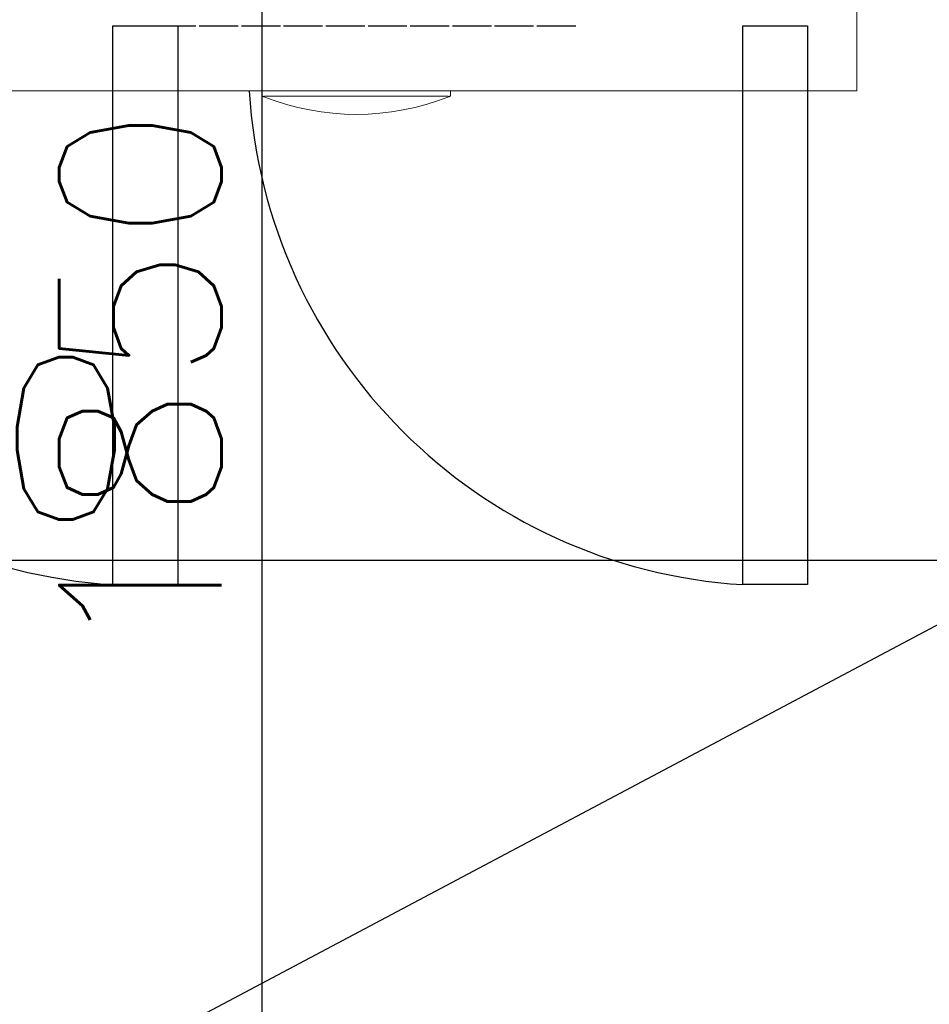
# Model space of a CAD drawing. Header units: millimetres. Extents: x -380244 to 257841, y -4400 to 11650.
# Tile 131 of 140: x 10125 to 10826, y 3827 to 4585. Entities that reach past the tile are written whole.
import ezdxf
from ezdxf import colors
from ezdxf.entities.mleader import LeaderData, LeaderLine
from ezdxf.math import Vec2, Vec3

# ---------------------------------------------------------------- set-up
doc = ezdxf.new("R2010")
doc.units = ezdxf.units.MM
for name, color, linetype in [('Door', 1, 'Continuous'), ('Equip2D', 250, 'Continuous'), ('Equip3D', 7, 'Continuous'), ('EquipAnnot', 5, 'Continuous'), ('Привязки Вент', 102, 'Continuous'), ('Привязки Электр', 1, 'Continuous'), ('Привязки Электр2', 1, 'Continuous'), ('Трапы', 54, 'Continuous')]:
    doc.layers.add(name, color=color, linetype=linetype)
doc.styles.add('GOST прямой', font='isocpeur.ttf', dxfattribs={"height": 2.5})
doc.styles.add('Выноски', font='isocpeur.ttf', dxfattribs={"height": 2.5})
doc.styles.add('Размеры', font='txt.shx', dxfattribs={"height": 2.5})
doc.dimstyles.new('Main', dxfattribs={"dimscale": 0, "dimtxt": 2.5, "dimasz": 1, "dimexe": 1.25, "dimexo": 0.625, "dimtad": 1, "dimdec": 1, "dimrnd": 0.5, "dimtxsty": 'Размеры', "dimblk": 'OBLIQUE', "dimcen": 2.5, "dimadec": 0, "dimazin": 0, "dimtfac": 1, "dimtdec": 1, "dimtmove": 1, "dimatfit": 2, "dimfxl": 1, "dimarcsym": 0})

# ---------------------------------------------------------------- blocks, each defined once
blk = doc.blocks.new('A$C437f1ad6')
at = {"color": 0, "linetype": 'Continuous', "lineweight": 0}
for p, q in [((1970, -700), (1970, -620)), ((1970, -700), (0, -700)), ((1512, -700), (1512, -704)), ((1515, -704), (1654, -704)), ((1657, -700), (1657, -704))]:
    blk.add_line(p, q, dxfattribs=at)
blk.add_arc((1584.5, -524.2), 193.87, 248.45662, 291.54338, dxfattribs=at)
for centre, start_param, end_param in [((1515, -707.01), 0, 0.598004), ((1654, -707.01), -0.598004, 0)]:
    blk.add_ellipse(centre, major_axis=(0, 3.01), ratio=0.995261, start_param=start_param, end_param=end_param, dxfattribs=at)
for points, knots in [([(1513.31, -704.52), (1513.14, -704.46), (1512.99, -704.39), (1512.6, -704.24), (1512.37, -704.15), (1512.07, -704.03), (1512, -704), (1512, -704)], [-0.2868235, -0.2868235, -0.2868235, -0.2868235, -0.2253184, -0.2253184, -0.1126592, -0.1126592, 0, 0, 0, 0]), ([(1657, -704), (1657, -704), (1656.93, -704.03), (1656.63, -704.15), (1656.4, -704.24), (1656.01, -704.39), (1655.86, -704.46), (1655.69, -704.52)], [0, 0, 0, 0, 0.1126592, 0.1126592, 0.2253184, 0.2253184, 0.2868235, 0.2868235, 0.2868235, 0.2868235])]:
    blk.add_open_spline(points, degree=3, knots=knots, dxfattribs=at)
blk = doc.blocks.new('ec_145597')
at = {"layer": 'Door'}
for points in [[(1447, -650), (1447, -1080), (1397, -1080), (1397, -650)], [(1932, -650), (1932, -1080), (1882, -1080), (1882, -650)]]:
    blk.add_lwpolyline(points, close=True, dxfattribs=at)
for centre in [(1422, -675), (1907, -675)]:
    blk.add_arc(centre, 405.77, 183.53229, 266.46771, dxfattribs=at)
at = {"layer": 'Equip3D'}
for p, q in [((1398.5, -650, 165.06), (1428.5, -650, 165.06)), ((1398.5, -650, 158.58), (1428.5, -650, 158.58)), ((1398.5, -650, 152.1), (1428.5, -650, 152.1)), ((1398.5, -650, 145.54), (1428.5, -650, 145.54)), ((1398.5, -650, 139.06), (1428.5, -650, 139.06)), ((1398.5, -650, 100.06), (1428.5, -650, 100.06)), ((1398.5, -650, 93.58), (1428.5, -650, 93.58)), ((1398.5, -650, 87.1), (1428.5, -650, 87.1)), ((1398.5, -650, 80.54), (1428.5, -650, 80.54)), ((1398.5, -650, 74.06), (1428.5, -650, 74.06)), ((1400.5, -650, 199.56), (1400.5, -650, 169.56)), ((1400.5, -650, 134.56), (1400.5, -650, 104.56)), ((1406.98, -650, 199.56), (1406.98, -650, 169.56)), ((1406.98, -650, 134.56), (1406.98, -650, 104.56)), ((1413.54, -650, 199.56), (1413.54, -650, 169.56)), ((1413.54, -650, 134.56), (1413.54, -650, 104.56)), ((1420.02, -650, 199.56), (1420.02, -650, 169.56)), ((1420.02, -650, 134.56), (1420.02, -650, 104.56)), ((1426.5, -650, 199.56), (1426.5, -650, 169.56)), ((1426.5, -650, 134.56), (1426.5, -650, 104.56)), ((1431, -650, 197.56), (1461, -650, 197.56)), ((1431, -650, 191.08), (1461, -650, 191.08)), ((1431, -650, 184.6), (1461, -650, 184.6)), ((1431, -650, 178.04), (1461, -650, 178.04)), ((1431, -650, 171.56), (1461, -650, 171.56)), ((1431, -650, 132.56), (1461, -650, 132.56)), ((1431, -650, 126.08), (1461, -650, 126.08)), ((1431, -650, 119.6), (1461, -650, 119.6)), ((1431, -650, 113.04), (1461, -650, 113.04)), ((1431, -650, 106.56), (1461, -650, 106.56)), ((1433, -650, 167.06), (1433, -650, 137.06)), ((1433, -650, 102.06), (1433, -650, 72.06)), ((1439.48, -650, 167.06), (1439.48, -650, 137.06)), ((1439.48, -650, 102.06), (1439.48, -650, 72.06)), ((1446.04, -650, 167.06), (1446.04, -650, 137.06)), ((1446.04, -650, 102.06), (1446.04, -650, 72.06)), ((1452.52, -650, 167.06), (1452.52, -650, 137.06)), ((1452.52, -650, 102.06), (1452.52, -650, 72.06)), ((1459, -650, 167.06), (1459, -650, 137.06)), ((1459, -650, 102.06), (1459, -650, 72.06)), ((1463.5, -650, 165.06), (1493.5, -650, 165.06)), ((1463.5, -650, 158.58), (1493.5, -650, 158.58)), ((1463.5, -650, 152.1), (1493.5, -650, 152.1)), ((1463.5, -650, 145.54), (1493.5, -650, 145.54)), ((1463.5, -650, 139.06), (1493.5, -650, 139.06)), ((1463.5, -650, 100.06), (1493.5, -650, 100.06)), ((1463.5, -650, 93.58), (1493.5, -650, 93.58)), ((1463.5, -650, 87.1), (1493.5, -650, 87.1)), ((1463.5, -650, 80.54), (1493.5, -650, 80.54)), ((1463.5, -650, 74.06), (1493.5, -650, 74.06)), ((1465.5, -650, 199.56), (1465.5, -650, 169.56)), ((1465.5, -650, 134.56), (1465.5, -650, 104.56)), ((1471.98, -650, 199.56), (1471.98, -650, 169.56)), ((1471.98, -650, 134.56), (1471.98, -650, 104.56)), ((1478.54, -650, 199.56), (1478.54, -650, 169.56)), ((1478.54, -650, 134.56), (1478.54, -650, 104.56)), ((1485.02, -650, 199.56), (1485.02, -650, 169.56)), ((1485.02, -650, 134.56), (1485.02, -650, 104.56)), ((1491.5, -650, 199.56), (1491.5, -650, 169.56)), ((1491.5, -650, 134.56), (1491.5, -650, 104.56)), ((1496, -650, 197.56), (1526, -650, 197.56)), ((1496, -650, 191.08), (1526, -650, 191.08)), ((1496, -650, 184.6), (1526, -650, 184.6)), ((1496, -650, 178.04), (1526, -650, 178.04)), ((1496, -650, 171.56), (1526, -650, 171.56)), ((1496, -650, 132.56), (1526, -650, 132.56)), ((1496, -650, 126.08), (1526, -650, 126.08)), ((1496, -650, 119.6), (1526, -650, 119.6)), ((1496, -650, 113.04), (1526, -650, 113.04)), ((1496, -650, 106.56), (1526, -650, 106.56)), ((1498, -650, 167.06), (1498, -650, 137.06)), ((1498, -650, 102.06), (1498, -650, 72.06)), ((1504.48, -650, 167.06), (1504.48, -650, 137.06)), ((1504.48, -650, 102.06), (1504.48, -650, 72.06)), ((1511.04, -650, 167.06), (1511.04, -650, 137.06)), ((1511.04, -650, 102.06), (1511.04, -650, 72.06)), ((1517.52, -650, 167.06), (1517.52, -650, 137.06)), ((1517.52, -650, 102.06), (1517.52, -650, 72.06)), ((1524, -650, 167.06), (1524, -650, 137.06)), ((1524, -650, 102.06), (1524, -650, 72.06)), ((1528.5, -650, 165.06), (1558.5, -650, 165.06)), ((1528.5, -650, 158.58), (1558.5, -650, 158.58)), ((1528.5, -650, 152.1), (1558.5, -650, 152.1)), ((1528.5, -650, 145.54), (1558.5, -650, 145.54)), ((1528.5, -650, 139.06), (1558.5, -650, 139.06)), ((1528.5, -650, 100.06), (1558.5, -650, 100.06)), ((1528.5, -650, 93.58), (1558.5, -650, 93.58)), ((1528.5, -650, 87.1), (1558.5, -650, 87.1)), ((1528.5, -650, 80.54), (1558.5, -650, 80.54)), ((1528.5, -650, 74.06), (1558.5, -650, 74.06)), ((1530.5, -650, 199.56), (1530.5, -650, 169.56)), ((1530.5, -650, 134.56), (1530.5, -650, 104.56)), ((1536.98, -650, 199.56), (1536.98, -650, 169.56)), ((1536.98, -650, 134.56), (1536.98, -650, 104.56)), ((1543.54, -650, 199.56), (1543.54, -650, 169.56)), ((1543.54, -650, 134.56), (1543.54, -650, 104.56)), ((1550.02, -650, 199.56), (1550.02, -650, 169.56)), ((1550.02, -650, 134.56), (1550.02, -650, 104.56)), ((1556.5, -650, 199.56), (1556.5, -650, 169.56)), ((1556.5, -650, 134.56), (1556.5, -650, 104.56)), ((1561, -650, 197.56), (1591, -650, 197.56)), ((1561, -650, 191.08), (1591, -650, 191.08)), ((1561, -650, 184.6), (1591, -650, 184.6)), ((1561, -650, 178.04), (1591, -650, 178.04)), ((1561, -650, 171.56), (1591, -650, 171.56)), ((1561, -650, 132.56), (1591, -650, 132.56)), ((1561, -650, 126.08), (1591, -650, 126.08)), ((1561, -650, 119.6), (1591, -650, 119.6)), ((1561, -650, 113.04), (1591, -650, 113.04)), ((1561, -650, 106.56), (1591, -650, 106.56)), ((1563, -650, 167.06), (1563, -650, 137.06)), ((1563, -650, 102.06), (1563, -650, 72.06)), ((1569.48, -650, 167.06), (1569.48, -650, 137.06)), ((1569.48, -650, 102.06), (1569.48, -650, 72.06)), ((1576.04, -650, 167.06), (1576.04, -650, 137.06)), ((1576.04, -650, 102.06), (1576.04, -650, 72.06)), ((1582.52, -650, 167.06), (1582.52, -650, 137.06)), ((1582.52, -650, 102.06), (1582.52, -650, 72.06)), ((1589, -650, 167.06), (1589, -650, 137.06)), ((1589, -650, 102.06), (1589, -650, 72.06)), ((1593.5, -650, 165.06), (1623.5, -650, 165.06)), ((1593.5, -650, 158.58), (1623.5, -650, 158.58)), ((1593.5, -650, 152.1), (1623.5, -650, 152.1)), ((1593.5, -650, 145.54), (1623.5, -650, 145.54)), ((1593.5, -650, 139.06), (1623.5, -650, 139.06)), ((1593.5, -650, 100.06), (1623.5, -650, 100.06)), ((1593.5, -650, 93.58), (1623.5, -650, 93.58)), ((1593.5, -650, 87.1), (1623.5, -650, 87.1)), ((1593.5, -650, 80.54), (1623.5, -650, 80.54)), ((1593.5, -650, 74.06), (1623.5, -650, 74.06)), ((1595.5, -650, 199.56), (1595.5, -650, 169.56)), ((1595.5, -650, 134.56), (1595.5, -650, 104.56)), ((1601.98, -650, 199.56), (1601.98, -650, 169.56)), ((1601.98, -650, 134.56), (1601.98, -650, 104.56)), ((1608.54, -650, 199.56), (1608.54, -650, 169.56)), ((1608.54, -650, 134.56), (1608.54, -650, 104.56)), ((1615.02, -650, 199.56), (1615.02, -650, 169.56)), ((1615.02, -650, 134.56), (1615.02, -650, 104.56)), ((1621.5, -650, 199.56), (1621.5, -650, 169.56)), ((1621.5, -650, 134.56), (1621.5, -650, 104.56)), ((1626, -650, 197.56), (1656, -650, 197.56)), ((1626, -650, 191.08), (1656, -650, 191.08)), ((1626, -650, 184.6), (1656, -650, 184.6)), ((1626, -650, 178.04), (1656, -650, 178.04)), ((1626, -650, 171.56), (1656, -650, 171.56)), ((1626, -650, 132.56), (1656, -650, 132.56)), ((1626, -650, 126.08), (1656, -650, 126.08)), ((1626, -650, 119.6), (1656, -650, 119.6)), ((1626, -650, 113.04), (1656, -650, 113.04)), ((1626, -650, 106.56), (1656, -650, 106.56)), ((1628, -650, 167.06), (1628, -650, 137.06)), ((1628, -650, 102.06), (1628, -650, 72.06)), ((1634.48, -650, 167.06), (1634.48, -650, 137.06)), ((1634.48, -650, 102.06), (1634.48, -650, 72.06)), ((1641.04, -650, 167.06), (1641.04, -650, 137.06)), ((1641.04, -650, 102.06), (1641.04, -650, 72.06)), ((1647.52, -650, 167.06), (1647.52, -650, 137.06)), ((1647.52, -650, 102.06), (1647.52, -650, 72.06)), ((1654, -650, 167.06), (1654, -650, 137.06)), ((1654, -650, 102.06), (1654, -650, 72.06)), ((1658.5, -650, 165.06), (1688.5, -650, 165.06)), ((1658.5, -650, 158.58), (1688.5, -650, 158.58)), ((1658.5, -650, 152.1), (1688.5, -650, 152.1)), ((1658.5, -650, 145.54), (1688.5, -650, 145.54)), ((1658.5, -650, 139.06), (1688.5, -650, 139.06)), ((1658.5, -650, 100.06), (1688.5, -650, 100.06)), ((1658.5, -650, 93.58), (1688.5, -650, 93.58)), ((1658.5, -650, 87.1), (1688.5, -650, 87.1)), ((1658.5, -650, 80.54), (1688.5, -650, 80.54)), ((1658.5, -650, 74.06), (1688.5, -650, 74.06)), ((1660.5, -650, 199.56), (1660.5, -650, 169.56)), ((1660.5, -650, 134.56), (1660.5, -650, 104.56)), ((1666.98, -650, 199.56), (1666.98, -650, 169.56)), ((1666.98, -650, 134.56), (1666.98, -650, 104.56)), ((1673.54, -650, 199.56), (1673.54, -650, 169.56)), ((1673.54, -650, 134.56), (1673.54, -650, 104.56)), ((1680.02, -650, 199.56), (1680.02, -650, 169.56)), ((1680.02, -650, 134.56), (1680.02, -650, 104.56)), ((1686.5, -650, 199.56), (1686.5, -650, 169.56)), ((1686.5, -650, 134.56), (1686.5, -650, 104.56)), ((1691, -650, 197.56), (1721, -650, 197.56)), ((1691, -650, 191.08), (1721, -650, 191.08)), ((1691, -650, 184.6), (1721, -650, 184.6)), ((1691, -650, 178.04), (1721, -650, 178.04)), ((1691, -650, 171.56), (1721, -650, 171.56)), ((1691, -650, 132.56), (1721, -650, 132.56)), ((1691, -650, 126.08), (1721, -650, 126.08)), ((1691, -650, 119.6), (1721, -650, 119.6)), ((1691, -650, 113.04), (1721, -650, 113.04)), ((1691, -650, 106.56), (1721, -650, 106.56)), ((1693, -650, 167.06), (1693, -650, 137.06)), ((1693, -650, 102.06), (1693, -650, 72.06)), ((1699.48, -650, 167.06), (1699.48, -650, 137.06)), ((1699.48, -650, 102.06), (1699.48, -650, 72.06)), ((1706.04, -650, 167.06), (1706.04, -650, 137.06)), ((1706.04, -650, 102.06), (1706.04, -650, 72.06)), ((1712.52, -650, 167.06), (1712.52, -650, 137.06)), ((1712.52, -650, 102.06), (1712.52, -650, 72.06)), ((1719, -650, 167.06), (1719, -650, 137.06)), ((1719, -650, 102.06), (1719, -650, 72.06)), ((1723.5, -650, 165.06), (1753.5, -650, 165.06)), ((1723.5, -650, 158.58), (1753.5, -650, 158.58)), ((1723.5, -650, 152.1), (1753.5, -650, 152.1)), ((1723.5, -650, 145.54), (1753.5, -650, 145.54)), ((1723.5, -650, 139.06), (1753.5, -650, 139.06)), ((1723.5, -650, 100.06), (1753.5, -650, 100.06)), ((1723.5, -650, 93.58), (1753.5, -650, 93.58)), ((1723.5, -650, 87.1), (1753.5, -650, 87.1)), ((1723.5, -650, 80.54), (1753.5, -650, 80.54)), ((1723.5, -650, 74.06), (1753.5, -650, 74.06)), ((1725.5, -650, 199.56), (1725.5, -650, 169.56)), ((1725.5, -650, 134.56), (1725.5, -650, 104.56)), ((1731.98, -650, 199.56), (1731.98, -650, 169.56)), ((1731.98, -650, 134.56), (1731.98, -650, 104.56)), ((1738.54, -650, 199.56), (1738.54, -650, 169.56)), ((1738.54, -650, 134.56), (1738.54, -650, 104.56)), ((1745.02, -650, 199.56), (1745.02, -650, 169.56)), ((1745.02, -650, 134.56), (1745.02, -650, 104.56)), ((1751.5, -650, 199.56), (1751.5, -650, 169.56)), ((1751.5, -650, 134.56), (1751.5, -650, 104.56))]:
    blk.add_line(p, q, dxfattribs=at)
at = {"layer": 'Equip2D'}
blk.add_blockref('A$C437f1ad6', (0, 0), dxfattribs=at)
at = {"layer": 'EquipAnnot', "style": 'GOST прямой', "flags": 1}
for tag, p in [('НАИМЕНОВАНИЕ', (0, 0)), ('ОПИСАНИЕ', (0, -4.75)), ('РАЗМЕРЫ', (0, -9.5)), ('МОЩНОСТЬ', (0, -14.25)), ('НАПРЯЖЕНИЕ', (0, -19))]:
    blk.add_attdef(tag, p, '', height=2.5, dxfattribs=at)
at = {"layer": 'EquipAnnot', "style": 'GOST прямой'}
blk.add_attdef('НОМЕР', (845.88, -820.32), '', height=2.5, dxfattribs=at)
blk = doc.blocks.new('_Oblique')
at = {"color": 0, "linetype": 'ByBlock', "lineweight": -2}
blk.add_line((-0.5, -0.5), (0.5, 0.5), dxfattribs=at)
blk = doc.blocks.new('*D384')
at = {"layer": 'Defpoints', "color": 0, "transparency": 16777216}
for p in [(10312, 5230), (10312, 5230), (10312, 3380)]:
    blk.add_point(p, dxfattribs=at)
at = {"layer": 'Трапы', "color": 0, "lineweight": -2, "transparency": 16777216}
for p, q in [((10280.75, 5230), (10249.5, 5230)), ((10312, 3380), (10312, 5230)), ((10343.25, 3380), (10374.5, 3380))]:
    blk.add_line(p, q, dxfattribs=at)
at = {"layer": 'Трапы', "color": 0, "lineweight": -2, "transparency": 16777216, "xscale": 50, "yscale": 50, "zscale": 50}
for p, rotation in [((10312, 5230), 90), ((10312, 3380), 270)]:
    blk.add_blockref('_Oblique', p, dxfattribs=dict(at, rotation=rotation))
at = {"layer": 'Трапы', "color": 0, "transparency": 16777216, "insert": (10218.25, 4305), "char_height": 125, "attachment_point": 5, "rotation": 90, "style": 'Размеры'}
blk.add_mtext('1850', dxfattribs=at)
blk = doc.blocks.new('*D413')
at = {"layer": 'Defpoints', "color": 0, "transparency": 16777216}
for p in [(8750, 4630), (11250, 4548.32), (11250, 4168.75)]:
    blk.add_point(p, dxfattribs=at)
at = {"layer": 'Привязки Вент', "color": 0, "lineweight": -2, "transparency": 16777216}
for p, q in [((8750, 4598.75), (8750, 4106.25)), ((11250, 4517.07), (11250, 4106.25)), ((8750, 4168.75), (11250, 4168.75))]:
    blk.add_line(p, q, dxfattribs=at)
at = {"layer": 'Привязки Вент', "color": 0, "lineweight": -2, "transparency": 16777216, "xscale": 50, "yscale": 50, "zscale": 50, "rotation": 180}
blk.add_blockref('_Oblique', (8750, 4168.75), dxfattribs=at)
at = {"layer": 'Привязки Вент', "color": 0, "lineweight": -2, "transparency": 16777216, "xscale": 50, "yscale": 50, "zscale": 50}
blk.add_blockref('_Oblique', (11250, 4168.75), dxfattribs=at)
at = {"layer": 'Привязки Вент', "color": 0, "transparency": 16777216, "insert": (10000, 4262.5), "char_height": 125, "attachment_point": 5, "style": 'Размеры'}
blk.add_mtext('2500', dxfattribs=at)

msp = doc.modelspace()

# ---------------------------------------------------------------- block references
msp.add_blockref('ec_145597', (8800, 5230))

# ---------------------------------------------------------------- dimensions: what is measured, and where the dimension line sits
at = {"layer": 'Привязки Вент'}
dim = msp.add_linear_dim(base=(11250, 4168.75), p1=(8750, 4630), p2=(11250, 4548.32), dimstyle='Main', dxfattribs=at)
dim.commit()
dim.dimension.update_dxf_attribs({"geometry": '*D413', "text_midpoint": (10000, 4262.5)})
at = {"layer": 'Трапы'}
dim = msp.add_linear_dim(base=(10312, 5230), p1=(10312, 3380), p2=(10312, 5230), angle=90, dimstyle='Main', dxfattribs=at)
dim.commit()
dim.dimension.update_dxf_attribs({"geometry": '*D384', "text_midpoint": (10218.25, 4305)})

# ---------------------------------------------------------------- leaders
at = {"layer": 'Привязки Электр'}
ml = msp.add_multileader_mtext('Standard', dxfattribs=at)
ml.set_content('Э1Ф 220 0,18кВт розетка h=50, поз.33.1\\PЭ1Ф 220 0,1кВт розетка h=1200, поз.52', color=256, style='Выноски')
ml.set_leader_properties()
ml.build(insert=Vec2(0, 0))
ml.multileader.update_dxf_attribs({"text_left_attachment_type": 6, "text_right_attachment_type": 6, "arrow_head_size": 60, "scale": 50})
ctx = ml.context
ctx.base_point, ctx.scale, ctx.char_height, ctx.arrow_head_size, ctx.landing_gap_size, ctx.plane_origin = Vec3(13763.22, 4020.97), 50, 125, 60, 100, Vec3(9850, 1580)
ctx.left_attachment, ctx.right_attachment = 6, 6
notes = []
notes.append((ctx, [(0, (1, 1, 0), (13363.22, 4020.97), (1, 0), 400, [(0, [(9850, 1580)], 0, [])])]))
ctx.mtext.insert, ctx.mtext.width, ctx.mtext.flow_direction = Vec3(13863.22, 4183.47), 4099.6576, 5
at = {"layer": 'Привязки Электр2'}
ml = msp.add_multileader_mtext('Standard', dxfattribs=at)
ml.set_content('{\\C256;Э1Ф 220 0,1кВт розетка на потолке\\PВключение розетки с настенного выключателя поз.53}', color=256, style='Выноски')
ml.set_leader_properties()
ml.build(insert=Vec2(0, 0))
ml.multileader.update_dxf_attribs({"text_left_attachment_type": 6, "text_right_attachment_type": 6, "arrow_head_size": 60, "scale": 50})
ctx = ml.context
ctx.base_point, ctx.scale, ctx.char_height, ctx.arrow_head_size, ctx.landing_gap_size, ctx.plane_origin = Vec3(13763.22, 5461.63), 50, 125, 60, 100, Vec3(9276.99, 3294.48)
ctx.left_attachment, ctx.right_attachment = 6, 6
notes.append((ctx, [(1, (1, 1, 0), (13363.22, 5461.63), (1, 0), 400, [(0, [(9276.99, 3294.48)], 0, [])])]))
ctx.mtext.insert, ctx.mtext.flow_direction = Vec3(13863.22, 5624.13), 5
at = {"layer": 'Привязки Электр2', "color": 6}
ml = msp.add_multileader_mtext('Standard', dxfattribs=at)
ml.set_content('Выключатель освещения открытой кухни\\Ph=1600мм', color=6, style='Выноски')
ml.set_leader_properties()
ml.build(insert=Vec2(0, 0))
ml.multileader.update_dxf_attribs({"text_left_attachment_type": 6, "text_right_attachment_type": 6, "arrow_head_size": 60, "scale": 50})
ctx = ml.context
ctx.base_point, ctx.scale, ctx.char_height, ctx.arrow_head_size, ctx.landing_gap_size, ctx.plane_origin = Vec3(13763.22, 3833.13), 50, 125, 60, 100, Vec3(9450, 1730)
ctx.left_attachment, ctx.right_attachment = 6, 6
notes.append((ctx, [(0, (1, 1, 0), (13363.22, 3833.13), (1, 0), 400, [(0, [(9450, 1730)], 0, [])])]))
ctx.mtext.insert, ctx.mtext.flow_direction = Vec3(13863.22, 3983.13), 5
for ctx, leaders in notes:
    for number, flags, end, landing, length, lines in leaders:
        leader = LeaderData()
        leader.index, (leader.has_last_leader_line, leader.has_dogleg_vector, leader.attachment_direction) = number, flags
        leader.last_leader_point, leader.dogleg_vector, leader.dogleg_length = Vec3(end), Vec3(landing), length
        for number, points, colour, breaks in lines:
            line = LeaderLine()
            line.index, line.vertices, line.color, line.breaks = number, Vec3.list(points), colors.encode_raw_color(colour), breaks
            leader.lines.append(line)
        ctx.leaders.append(leader)

doc.saveas('drawing.dxf')
